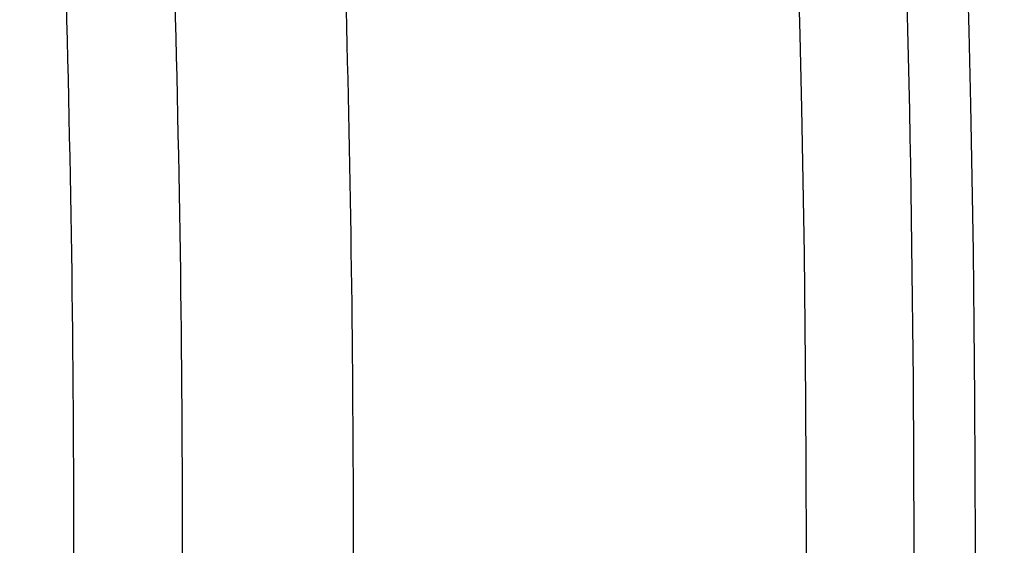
# Model space of a CAD drawing. Header units: millimetres. Extents: x 0 to 297, y 0 to 210.
# Tile 35 of 256: x 146.19864 to 146.2165, y 91.07027 to 91.0798. Entities that reach past the tile are written whole.
import ezdxf

# ---------------------------------------------------------------- set-up
doc = ezdxf.new("R2010")
doc.units = ezdxf.units.MM
doc.header["$LTSCALE"] = 16.335
doc.layers.get('0').update_dxf_attribs({"linetype": 'CONTINUOUS'})
for name, color, linetype in [('01_GLOBAL', 7, 'CONTINUOUS'), ('INTFCLR_1', 7, 'CONTINUOUS'), ('INTFCLR_144815', 7, 'CONTINUOUS')]:
    doc.layers.add(name, color=color, linetype=linetype)

msp = doc.modelspace()

# ---------------------------------------------------------------- linework, layer by layer
at = {"color": 7, "linetype": 'Continuous'}
msp.add_circle((146.8548034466, 92.13446435), 2.66, dxfattribs=at)
at = {"color": 9, "linetype": 'Continuous'}
msp.add_arc((146.8548034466, 92.13446435), 2.6259090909, 182.9674534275, 267.0325465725, dxfattribs=at)
at = {"layer": '01_GLOBAL', "color": 7, "linetype": 'Continuous'}
msp.add_circle((146.8548034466, 92.13446435), 2.695, dxfattribs=at)
at = {"layer": 'INTFCLR_1', "color": 6, "linetype": 'Continuous'}
for radius in [0.4224162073, 0.4014439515]:
    msp.add_arc((145.8396077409, 91.0702686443), radius, 270, 90.00000002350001, dxfattribs=at)
at = {"layer": 'INTFCLR_1', "color": 9, "linetype": 'Continuous'}
for centre, radius, start, end in [((145.8430307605, 91.0702693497), 0.3729410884, 346.8723352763, 13.1275089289), ((145.8429710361, 91.0702686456), 0.3699364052, 346.8756062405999, 13.1243934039), ((145.8414903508, 91.0702686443), 0.3581343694, 358.1947295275, 1.80527045), ((145.8396077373, 91.0702686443), 0.3619872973, 358.2048144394, 1.7952067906), ((145.8396077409, 91.0702686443), 0.3650864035, 358.4266729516, 1.5733270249)]:
    msp.add_arc(centre, radius, start, end, dxfattribs=at)
for points, knots in [([(146.215167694, 90.9396470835), (146.2159987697, 90.9419085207), (146.2176274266, 90.946474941), (146.2207305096, 90.9557355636), (146.2257654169, 90.97235802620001), (146.2304341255, 90.99186806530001), (146.2335169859, 91.0093050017), (146.2348129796, 91.0182086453), (146.2354818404, 91.02335838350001), (146.2370256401, 91.0362869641), (146.2386297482, 91.0583777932), (146.2383725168, 91.0844410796), (146.2371603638, 91.1013312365), (146.2363978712, 91.10913017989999), (146.2358364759, 91.11431722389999), (146.2341019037, 91.1283170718), (146.2301634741, 91.1507347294), (146.2244881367, 91.17262139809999), (146.2204287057, 91.18561168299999), (146.2189019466, 91.1902581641), (146.2165792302, 91.19710265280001), (146.2113391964, 91.2114121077), (146.2022901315, 91.2324139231), (146.191984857, 91.25225539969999), (146.1848007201, 91.2644679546), (146.1814430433, 91.2699042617), (146.1792124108, 91.2734478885), (146.1731796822, 91.2827676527), (146.1630706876, 91.2970711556), (146.1490288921, 91.31448381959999), (146.1371354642, 91.3275359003), (146.1288272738, 91.33587871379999), (146.1242335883, 91.3402958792), (146.1178598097, 91.34625301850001), (146.1089384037, 91.3540531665), (146.0992814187, 91.3616216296), (146.0931582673, 91.3659756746), (146.0901748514, 91.36797805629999), (146.0877179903, 91.3695554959), (146.0855301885, 91.370872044), (146.0836031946, 91.37188306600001), (146.0825200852, 91.3723860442), (146.0816575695, 91.37269367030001), (146.0810609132, 91.3728329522), (146.0805598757, 91.3727572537), (146.0804622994, 91.37228572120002), (146.0807027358, 91.3717645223), (146.0811202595, 91.37104224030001), (146.0817948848, 91.3701330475), (146.0826939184, 91.36902450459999), (146.0838249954, 91.3677243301), (146.0851758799, 91.36623182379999), (146.086740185, 91.3645487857), (146.0892045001, 91.3619398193), (146.0927127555, 91.3582725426), (146.0992604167, 91.35140180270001), (146.106411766, 91.3436935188), (146.1129263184, 91.3363261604), (146.1169531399, 91.331641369), (146.123428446, 91.3239507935), (146.1333417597, 91.31148785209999), (146.1463378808, 91.2933556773), (146.155744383, 91.27855323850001), (146.1619029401, 91.26801686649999), (146.1660815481, 91.2606062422), (146.1732904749, 91.2470796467), (146.1829180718, 91.22665319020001), (146.189559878, 91.2096229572), (146.192649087, 91.2007931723)], [0, 0, 0, 0, 0.0103790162, 0.0208837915, 0.0420711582, 0.08518389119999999, 0.1071959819, 0.1183353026, 0.1239410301, 0.1295663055, 0.1744258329, 0.2192337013, 0.2417180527, 0.2473539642, 0.2529903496, 0.2641931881, 0.3081223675, 0.3509244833, 0.3614867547, 0.3667496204, 0.3719934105, 0.3926231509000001, 0.4323812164, 0.470412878, 0.488854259, 0.4934078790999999, 0.4979383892, 0.5068921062, 0.5412323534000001, 0.5733304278, 0.6031976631, 0.6172528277, 0.6240454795, 0.630650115, 0.6548352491, 0.6750685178, 0.6834752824, 0.6871962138, 0.6905460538, 0.6960524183, 0.6981915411, 0.6999110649, 0.7012078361, 0.7020914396, 0.7026255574, 0.7031007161, 0.7038824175, 0.7050749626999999, 0.7066970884, 0.7087489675, 0.7112252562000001, 0.7141187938, 0.7174211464, 0.7211233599, 0.729578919, 0.7392839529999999, 0.762009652, 0.7748693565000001, 0.7816473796, 0.7886214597, 0.8181786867, 0.8502212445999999, 0.8846823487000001, 0.8936821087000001, 0.9027944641, 0.9213301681, 0.9597016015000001, 1, 1, 1, 1]), ([(146.0853256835, 91.3712686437), (146.0858354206, 91.3712685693), (146.0884302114, 91.37024205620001), (146.0914097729, 91.3684995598), (146.094679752, 91.36644225), (146.0977098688, 91.3644452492), (146.1039326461, 91.360106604), (146.1137472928, 91.3525690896), (146.1228234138, 91.3447983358), (146.1293077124, 91.3388643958), (146.1339781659, 91.33446754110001), (146.1424222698, 91.3261670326), (146.1545124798, 91.3131819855), (146.1687911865, 91.29585634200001), (146.1790766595, 91.28161812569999), (146.1852148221, 91.2723404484), (146.1874832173, 91.2688147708), (146.1908964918, 91.263408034), (146.1981971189, 91.2512666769), (146.2086731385, 91.2315369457), (146.2178781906, 91.21064109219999), (146.2232089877, 91.19640184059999), (146.2255710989, 91.18959322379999), (146.227123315, 91.18497242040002), (146.2312489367, 91.17205880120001), (146.2370185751, 91.1502981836), (146.2410247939, 91.1279970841), (146.242788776, 91.1140716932), (146.2433595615, 91.1089133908), (146.2441347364, 91.1011583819), (146.2453671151, 91.08436335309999), (146.2456287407, 91.058442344), (146.2439975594, 91.03647449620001), (146.2424282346, 91.02361998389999), (146.2417481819, 91.0184987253), (146.2404303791, 91.0096435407), (146.2372949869, 90.9922981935), (146.2325471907, 90.97289442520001), (146.2274296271, 90.95636879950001), (146.2242749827, 90.9471599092), (146.2226192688, 90.94261896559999), (146.2217743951, 90.9403701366)], [0, 0, 0, 0, 0.0031306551, 0.0166311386, 0.0214593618, 0.0268204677, 0.03892666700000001, 0.0680356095, 0.1027865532, 0.1122690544, 0.1220182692, 0.1421808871, 0.1849821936, 0.2309157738, 0.2799873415, 0.2927705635, 0.2992370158, 0.3057352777, 0.3320402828, 0.3862318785, 0.4428084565, 0.4721382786, 0.4795908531, 0.487069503, 0.5020757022, 0.562848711, 0.6251729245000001, 0.641061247, 0.6490543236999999, 0.6570463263, 0.6889269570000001, 0.7524525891, 0.8160592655, 0.8240370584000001, 0.8319876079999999, 0.8477879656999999, 0.8790177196, 0.9402188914, 0.9703170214, 0.9852457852, 1, 1, 1, 1]), ([(146.192649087, 91.2007931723), (146.1958606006, 91.19161380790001), (146.2016925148, 91.1727509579), (146.207244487, 91.1485054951), (146.2099856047, 91.1323126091), (146.2110878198, 91.12467357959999), (146.2117778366, 91.1195334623), (146.2134659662, 91.10537393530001), (146.2150886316, 91.08202445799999), (146.2148602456, 91.05859212), (146.2140091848, 91.0442666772), (146.2136200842, 91.03903900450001), (146.2129629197, 91.0312586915), (146.2111506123, 91.0146916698), (146.206931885, 90.9897134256), (146.2017743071, 90.9689710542), (146.19827327, 90.95706681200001), (146.1968531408, 90.95239866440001), (146.1942959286, 90.9443911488), (146.1888936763, 90.9289345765), (146.1802622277, 90.90786547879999), (146.171382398, 90.8897741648), (146.1656550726, 90.8792145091), (146.1635773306, 90.8754900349), (146.1604900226, 90.8700564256), (146.1538400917, 90.8588573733), (146.1432874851, 90.8427416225), (146.130351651, 90.82515020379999), (146.1210235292, 90.81367435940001), (146.1156460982, 90.8073755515), (146.113618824, 90.80502464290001), (146.1101975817, 90.8011144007), (146.1038773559, 90.7940784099), (146.096999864, 90.7867494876), (146.0907938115, 90.7802607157), (146.0870749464, 90.7763572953), (146.0841227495, 90.7731700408), (146.082218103, 90.7709636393), (146.0811689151, 90.76956887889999), (146.0807337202, 90.7688287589), (146.0804699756, 90.768297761), (146.0805812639, 90.7676067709), (146.0820539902, 90.76790723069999), (146.0836740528, 90.7686837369), (146.0866075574, 90.7702696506), (146.0894057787, 90.77205211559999), (146.0917034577, 90.7735832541), (146.0931778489, 90.7745970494), (146.0956556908, 90.77633123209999), (146.0996186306, 90.7792326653), (146.1051563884, 90.78353748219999), (146.1134349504, 90.79034993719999), (146.1208444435, 90.79699512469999), (146.1273278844, 90.803212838), (146.1319747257, 90.8077988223), (146.1403493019, 90.8164335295), (146.1522854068, 90.8298984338), (146.1663008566, 90.8478011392), (146.1763364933, 90.8624671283), (146.1823017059, 90.8720054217), (146.1845040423, 90.87562926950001), (146.1878179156, 90.8811894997), (146.1948947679, 90.8936741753), (146.2049952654, 90.9139390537), (146.2119439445, 90.93087495), (146.2151676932, 90.9396470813)], [0, 0, 0, 0, 0.0419354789, 0.08505031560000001, 0.1071497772, 0.1127379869, 0.1183317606, 0.1295131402, 0.1742263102, 0.2191466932, 0.230445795, 0.2361065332, 0.241751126, 0.2641147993, 0.3079545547, 0.3508736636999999, 0.3561840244, 0.3614616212, 0.3719139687, 0.3924297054, 0.4320526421, 0.4700131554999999, 0.4792642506, 0.483852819, 0.4884035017, 0.5062126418, 0.5400088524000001, 0.5714206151, 0.6003317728, 0.6037560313, 0.6071340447, 0.6137178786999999, 0.6261602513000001, 0.6479155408, 0.6570536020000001, 0.6648783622, 0.6711643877, 0.6757843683, 0.6774462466, 0.6786751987, 0.6794900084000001, 0.6799813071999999, 0.6813020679, 0.6842478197, 0.6888651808, 0.6950795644, 0.6987591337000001, 0.70073729, 0.7027989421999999, 0.7117993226, 0.7219139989, 0.7330405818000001, 0.7580265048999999, 0.7648041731, 0.7717766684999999, 0.7861782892, 0.816667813, 0.8493175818, 0.8841610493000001, 0.8932352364, 0.8978283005, 0.9024468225, 0.9211469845, 0.9596997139, 1, 1, 1, 1]), ([(146.0853256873, 90.7692686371), (146.0851880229, 90.76926865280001), (146.0848509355, 90.76933511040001), (146.0848682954, 90.76994105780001), (146.0852289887, 90.7705644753), (146.0858526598, 90.7714910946), (146.0868032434, 90.7726443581), (146.0886356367, 90.7747215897), (146.090803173, 90.7769929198), (146.093215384, 90.77947858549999), (146.0959839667, 90.7823063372), (146.1017014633, 90.78813019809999), (146.1087122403, 90.79541364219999), (146.1151564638, 90.8024097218), (146.1186445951, 90.80629812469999), (146.1207113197, 90.8086358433), (146.1261908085, 90.8148966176), (146.1356953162, 90.82630389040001), (146.1488811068, 90.8438006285), (146.1596415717, 90.8598377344), (146.1664241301, 90.87098636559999), (146.1695721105, 90.8763942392), (146.1716900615, 90.88010002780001), (146.1775256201, 90.8906021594), (146.1865751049, 90.9085978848), (146.1953782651, 90.9295730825), (146.2008882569, 90.9449633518), (146.2034958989, 90.9529350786), (146.2049438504, 90.9575818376), (146.2085119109, 90.96942638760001), (146.2137695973, 90.9900678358), (146.2180725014, 91.0149384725), (146.2199207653, 91.0314342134), (146.2205908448, 91.0391798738), (146.2209875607, 91.0443838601), (146.221855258, 91.0586438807), (146.2220882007, 91.0819731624), (146.2204334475, 91.1052178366), (146.2187124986, 91.1193111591), (146.218008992, 91.1244278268), (146.2168850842, 91.13203296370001), (146.2140893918, 91.1481570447), (146.2084266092, 91.17229781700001), (146.202482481, 91.1910654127), (146.1992099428, 91.20019722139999)], [0, 0, 0, 0, 0.0008731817, 0.001718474, 0.0032338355, 0.0055641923, 0.008732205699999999, 0.0127298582, 0.0231213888, 0.0286463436, 0.0346993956, 0.04822263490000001, 0.0804125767, 0.0988155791, 0.1085508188, 0.1135449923, 0.1186070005, 0.1613231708, 0.2076862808, 0.2575123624, 0.2837454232, 0.2904461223, 0.2972015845, 0.3108183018, 0.3666504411, 0.4248609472, 0.4549769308, 0.4703146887, 0.4780576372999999, 0.4858477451, 0.5487776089, 0.6130123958, 0.6457680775, 0.6540347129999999, 0.6623246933, 0.6788711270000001, 0.74464742, 0.8101273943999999, 0.8265053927, 0.8346996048, 0.8428861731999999, 0.8752668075, 0.9384714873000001, 1, 1, 1, 1])]:
    msp.add_open_spline(points, degree=3, knots=knots, dxfattribs=at)
at = {"layer": 'INTFCLR_1', "color": 6, "linetype": 'Continuous'}
for points, knots in [([(146.1150652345, 91.3712686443), (146.1142109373, 91.3712686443), (146.1157546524, 91.3683280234), (146.1170803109, 91.3667058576), (146.1192467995, 91.3638593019), (146.1219201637, 91.3606396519), (146.125337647, 91.3565305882), (146.129332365, 91.3517587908), (146.1336170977, 91.3465688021), (146.1378478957, 91.3413533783), (146.1417862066, 91.33638567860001), (146.1454017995, 91.33172329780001), (146.1486896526, 91.3273866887), (146.1516611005, 91.3233827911), (146.1543369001, 91.3197024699), (146.156743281, 91.3163299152), (146.1589048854, 91.3132456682), (146.1608385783, 91.3104414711), (146.1625660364, 91.3078989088), (146.1641084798, 91.30559694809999), (146.165490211, 91.30350884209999), (146.1667189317, 91.3016311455), (146.1678098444, 91.29994672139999), (146.1687779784, 91.29843810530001), (146.1696459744, 91.2970741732), (146.1706214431, 91.29552968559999), (146.171753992, 91.2937197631), (146.1728766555, 91.29190262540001), (146.1738510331, 91.2903096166), (146.1746912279, 91.2889253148), (146.1756155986, 91.2873892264), (146.1766371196, 91.2856754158), (146.1777643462, 91.28376355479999), (146.1790081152, 91.2816276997), (146.1803754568, 91.2792474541), (146.181880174, 91.2765877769), (146.1835347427, 91.2736124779), (146.1853542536, 91.27027563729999), (146.1873580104, 91.2665190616), (146.1895596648, 91.26228659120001), (146.1919715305, 91.2575132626), (146.194608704, 91.25211957), (146.1974929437, 91.24599442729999), (146.200642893, 91.2390039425), (146.2040752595, 91.23097719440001), (146.207802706, 91.22170867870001), (146.2118351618, 91.2109047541), (146.2161179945, 91.1983172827), (146.2203681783, 91.1842931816), (146.2242872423, 91.1694234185), (146.2276657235, 91.1543820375), (146.2304753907, 91.139299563), (146.2327156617, 91.12423570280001), (146.2343982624, 91.1091881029), (146.2355287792, 91.09419226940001), (146.236117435, 91.07923359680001), (146.2361708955, 91.0643357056), (146.2356951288, 91.04948488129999), (146.2346936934, 91.03468304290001), (146.2331693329, 91.0199420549), (146.2311191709, 91.00523224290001), (146.2285428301, 90.9905732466), (146.2254275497, 90.9759332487), (146.2217708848, 90.96133081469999), (146.2176203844, 90.94696854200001), (146.2132204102, 90.93354429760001), (146.2088852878, 90.9216267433), (146.2048596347, 90.91144843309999), (146.2011587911, 90.9027023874), (146.1977663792, 90.8951298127), (146.1946668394, 90.88853337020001), (146.1918379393, 90.88275133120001), (146.1892594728, 90.8776633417), (146.1869119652, 90.8731715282), (146.1847820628, 90.86920240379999), (146.1828538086, 90.8656918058), (146.1811073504, 90.8625765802), (146.1795253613, 90.85980462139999), (146.1780916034, 90.8573318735), (146.1767959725, 90.85512907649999), (146.1756290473, 90.853169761), (146.1745782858, 90.8514245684), (146.1736278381, 90.8498612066), (146.1727650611, 90.8484544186), (146.1719665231, 90.84716262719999), (146.1711689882, 90.84588214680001), (146.1703111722, 90.8445150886), (146.1693416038, 90.84298277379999), (146.1682509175, 90.8412753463), (146.1670226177, 90.8393723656), (146.1656376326, 90.83725160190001), (146.1640803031, 90.83489670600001), (146.1623329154, 90.8322916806), (146.1603729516, 90.82941522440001), (146.1581781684, 90.826247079), (146.1557236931, 90.8227690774), (146.1529902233, 90.81897164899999), (146.1499514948, 90.81483864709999), (146.1465806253, 90.8103557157), (146.1428687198, 90.80553486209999), (146.1388145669, 90.8003907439), (146.1344498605, 90.7949851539), (146.129996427, 90.7895765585), (146.1258273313, 90.7845911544), (146.1222457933, 90.7802900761), (146.1194492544, 90.7769295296), (146.1171773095, 90.7739602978), (146.1158081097, 90.7722877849), (146.114193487, 90.7692686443), (146.1150652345, 90.7692686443)], [0, 0, 0, 0, 0.0038604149, 0.007501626, 0.0124785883, 0.0188917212, 0.0268498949, 0.0364677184, 0.0470694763, 0.05724446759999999, 0.0668187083, 0.0757144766, 0.08390537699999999, 0.0914099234, 0.09824517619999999, 0.1044667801, 0.1101313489, 0.1152642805, 0.1198589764, 0.1240215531, 0.1277856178, 0.1311734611, 0.1341617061, 0.1368541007, 0.1392736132, 0.1414672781, 0.1451087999, 0.148921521, 0.1511192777, 0.1535471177, 0.1562389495, 0.1592204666, 0.1625628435, 0.1662680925, 0.1703891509, 0.1749670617, 0.1800766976, 0.185772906, 0.1921414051, 0.1993155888, 0.2073311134, 0.2163077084, 0.2264451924, 0.2379233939, 0.2509534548, 0.2658909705, 0.2830621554, 0.3030578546, 0.3259639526, 0.3492662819, 0.3725305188, 0.395610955, 0.4185782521, 0.4413347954, 0.4640172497, 0.4865192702, 0.5089682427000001, 0.5313242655, 0.5536477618, 0.5759939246, 0.5982772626, 0.6207472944, 0.6432362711, 0.6658996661, 0.6887559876, 0.7107777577, 0.7297237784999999, 0.7460531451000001, 0.7602331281, 0.7726347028, 0.7835467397, 0.7931663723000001, 0.8017211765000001, 0.8093215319, 0.8160683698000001, 0.8220757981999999, 0.8274205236, 0.83220661, 0.8364980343, 0.8403367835, 0.8437547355, 0.8468031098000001, 0.8495420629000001, 0.8520223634, 0.8542604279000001, 0.8564046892, 0.8588391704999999, 0.8615533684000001, 0.8645986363, 0.8679945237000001, 0.8717882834, 0.8760445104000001, 0.8807522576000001, 0.8859628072, 0.8917731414, 0.8981681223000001, 0.9051985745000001, 0.9129160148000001, 0.9213486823, 0.930543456, 0.9404096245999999, 0.9509435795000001, 0.9619432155, 0.9720502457, 0.9803711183, 0.9870628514, 0.9922716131, 0.9960607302, 1, 1, 1, 1]), ([(146.1150652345, 90.7692686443), (146.1160387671, 90.7692686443), (146.1177271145, 90.7704064), (146.1203228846, 90.771969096), (146.1232989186, 90.77413160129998), (146.1269787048, 90.7769491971), (146.1313602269, 90.7805465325), (146.136189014, 90.7847397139), (146.1410884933, 90.7892225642), (146.14571304, 90.7936536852), (146.1499506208, 90.7978758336), (146.1538079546, 90.8018604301), (146.1573032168, 90.80558744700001), (146.1604624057, 90.80905244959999), (146.1633068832, 90.8122543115), (146.1658602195, 90.8151952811), (146.1681553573, 90.81789510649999), (146.1702110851, 90.8203595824), (146.1720499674, 90.82260144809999), (146.1736917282, 90.82463420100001), (146.175161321, 90.82647923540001), (146.1764960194, 90.8281758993), (146.177810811, 90.8298661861), (146.1792115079, 90.8316888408), (146.1806985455, 90.83365031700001), (146.1821699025, 90.8356187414), (146.183615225, 90.8375779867), (146.1851191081, 90.83964462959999), (146.1867839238, 90.8419668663), (146.1886446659, 90.84460610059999), (146.1907239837, 90.84761283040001), (146.1930437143, 90.8510418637), (146.1956231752, 90.8549500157), (146.1984823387, 90.8594072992), (146.2016518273, 90.86451166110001), (146.2051614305, 90.8703758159), (146.209038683, 90.87713741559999), (146.2133125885, 90.8849785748), (146.2180078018, 90.8941127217), (146.2231555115, 90.90485947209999), (146.2286552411, 90.91737178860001), (146.2341538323, 90.9312565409), (146.2392951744, 90.9458956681), (146.2438614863, 90.9607345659), (146.2478132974, 90.9756282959), (146.2511637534, 90.9905608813), (146.2539112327, 91.0054533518), (146.2560779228, 91.020346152), (146.2576685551, 91.0351758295), (146.2586982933, 91.04996599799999), (146.2591763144, 91.0647019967), (146.2591102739, 91.07938636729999), (146.2585051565, 91.0940278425), (146.2573642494, 91.1086171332), (146.2556872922, 91.1231604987), (146.2534729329, 91.1376558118), (146.2507211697, 91.1520808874), (146.2474209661, 91.1664680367), (146.2435667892, 91.18079923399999), (146.239139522, 91.1950910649), (146.234151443, 91.20927087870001), (146.2288018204, 91.2228037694), (146.2234345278, 91.2350612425), (146.218408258, 91.24561069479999), (146.2138248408, 91.25458398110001), (146.2096571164, 91.2622864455), (146.2058775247, 91.2689320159), (146.2024553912, 91.2746998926), (146.1993628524, 91.27972662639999), (146.196567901, 91.2841272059), (146.1940471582, 91.2879852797), (146.1917761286, 91.291377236), (146.189737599, 91.2943570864), (146.1879066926, 91.29698229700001), (146.18627007, 91.2992900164), (146.1848016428, 91.3013303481), (146.183482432, 91.3031394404), (146.182221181, 91.3048484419), (146.1809100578, 91.3066048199), (146.1794654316, 91.30851560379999), (146.1779774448, 91.3104564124), (146.1764846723, 91.31237679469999), (146.1749729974, 91.3142966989), (146.1733137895, 91.3163746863), (146.1714604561, 91.3186595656), (146.1693845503, 91.3211749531), (146.1670661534, 91.32393152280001), (146.1644777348, 91.32694376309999), (146.1615962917, 91.33021938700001), (146.1583918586, 91.3337681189), (146.154841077, 91.33758842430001), (146.1509238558, 91.34167085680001), (146.1466153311, 91.3459997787), (146.1419164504, 91.35053715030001), (146.1369054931, 91.3551583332), (146.1319289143, 91.35951049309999), (146.1273729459, 91.3632762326), (146.1235388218, 91.3662278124), (146.1204516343, 91.36848349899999), (146.1177826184, 91.37009623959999), (146.1160568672, 91.3712686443), (146.1150652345, 91.3712686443)], [0, 0, 0, 0, 0.0042187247, 0.0081401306, 0.0133978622, 0.0200459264, 0.0282638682, 0.0379443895, 0.0477615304, 0.05703690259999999, 0.0656973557, 0.0736821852, 0.0810680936, 0.0878383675, 0.0940009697, 0.0996271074, 0.1047154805, 0.1093563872, 0.1135342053, 0.1172803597, 0.1206792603, 0.1237557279, 0.1266349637, 0.1299589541, 0.1337168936, 0.1373013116, 0.1406085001, 0.1442672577, 0.148377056, 0.1529904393, 0.1582606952, 0.164218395, 0.1709303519, 0.1785521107, 0.1871652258, 0.1969659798, 0.2081658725, 0.2209392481, 0.2356613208, 0.2526660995, 0.2725685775, 0.2948769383, 0.3173640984, 0.3397873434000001, 0.3621386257, 0.3841211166, 0.4060891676, 0.4277469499, 0.4493218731, 0.470705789, 0.4919793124, 0.5131981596, 0.5343255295, 0.5554668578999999, 0.5765984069, 0.5977513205, 0.6189954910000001, 0.6402209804, 0.6617015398, 0.6832900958, 0.7050415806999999, 0.7268239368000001, 0.7463339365, 0.7630160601, 0.7774553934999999, 0.7899931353, 0.8009638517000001, 0.8105830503, 0.8190545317, 0.8265380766, 0.8331730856, 0.8390248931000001, 0.8442268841, 0.8488182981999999, 0.8528943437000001, 0.8564866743, 0.8597116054, 0.8625968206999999, 0.8656908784, 0.8692094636, 0.8729771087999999, 0.8762884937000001, 0.879749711, 0.8835661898, 0.8878115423, 0.8924986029, 0.8976989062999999, 0.9034198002, 0.9097088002, 0.9166034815, 0.9241390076, 0.9323094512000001, 0.9411199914, 0.9506041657, 0.9606137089, 0.9706541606, 0.9792553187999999, 0.9862062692, 0.9916647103, 0.9957028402, 1, 1, 1, 1])]:
    msp.add_open_spline(points, degree=3, knots=knots, dxfattribs=at)
at = {"layer": 'INTFCLR_144815', "color": 6, "linetype": 'Continuous'}
for radius in [0.4466793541, 0.4256665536]:
    msp.add_circle((145.8396077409, 91.0702686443), radius, dxfattribs=at)
for radius, start, end in [(0.6157754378, 313.9937911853, 154.5150993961), (0.5947754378, 312.9543589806, 154.5144414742), (0.5751005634, 282.2440355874, 71.2863570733), (0.4537777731, 308.490992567, 51.50900743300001)]:
    msp.add_arc((145.8396077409, 91.0702686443), radius, start, end, dxfattribs=at)
at = {"layer": 'INTFCLR_144815', "color": 9, "linetype": 'Continuous'}
for centre, radius, start, end in [((145.8396077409, 91.0702686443), 0.5712784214, 292.4997540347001, 54.0964566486), ((145.8396102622, 91.0702698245), 0.5153523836, 292.4997540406, 54.09645665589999), ((145.8396077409, 91.0702686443), 0.450734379, 313.8592910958, 46.1407088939)]:
    msp.add_arc(centre, radius, start, end, dxfattribs=at)
at = {"layer": 'INTFCLR_144815', "color": 6, "linetype": 'Continuous'}
for points, knots in [([(146.2625648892, 91.0702686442), (146.2625648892, 91.0724684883), (146.262532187, 91.0768687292), (146.2623850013, 91.08346881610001), (146.2621395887, 91.09006891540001), (146.2617957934, 91.0966690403), (146.2613534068, 91.1032690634), (146.2608121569, 91.10986895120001), (146.260171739, 91.11646838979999), (146.2594317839, 91.123067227), (146.2585919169, 91.1296649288), (146.2576516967, 91.13626118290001), (146.2566107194, 91.14285515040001), (146.2554685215, 91.14944622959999), (146.2542247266, 91.1560332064), (146.2528788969, 91.1626151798), (146.2514307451, 91.1691905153), (146.2498799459, 91.1757578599), (146.2482264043, 91.18231502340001), (146.2464700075, 91.1888601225), (146.2446109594, 91.1953903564), (146.2426494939, 91.20190318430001), (146.240586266, 91.20839506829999), (146.2384220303, 91.2148626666), (146.2361580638, 91.2213016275), (146.2337958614, 91.2277076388), (146.2313375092, 91.2340755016), (146.2287855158, 91.2403997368), (146.2261430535, 91.24667412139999), (146.223413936, 91.2528919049), (146.2206027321, 91.25904570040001), (146.2177148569, 91.2651274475), (146.2147566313, 91.2711284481), (146.2117353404, 91.27703939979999), (146.2086592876, 91.28285042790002), (146.2055378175, 91.2885511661), (146.2023813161, 91.29413085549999), (146.1992011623, 91.29957850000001), (146.1960096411, 91.3048830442), (146.1928197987, 91.3100336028), (146.1896452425, 91.3150197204), (146.1864998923, 91.3198316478), (146.1833976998, 91.3244606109), (146.1803523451, 91.32889905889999), (146.1773769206, 91.3331408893), (146.1744836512, 91.33718159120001), (146.1716836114, 91.34101837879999), (146.1689866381, 91.3446500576), (146.1664013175, 91.3480768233), (146.1639350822, 91.3512999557), (146.1615937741, 91.3543222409), (146.1593814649, 91.35714805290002), (146.1573002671, 91.3597834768), (146.1553509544, 91.36223545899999), (146.1535333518, 91.3645113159), (146.1518468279, 91.3666181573), (146.1502903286, 91.36856289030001), (146.148862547, 91.37035208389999), (146.1475620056, 91.3719918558), (146.1463872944, 91.3734878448), (146.1453367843, 91.3748448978), (146.1444092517, 91.3760686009), (146.1436017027, 91.3771608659), (146.1429160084, 91.3781339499), (146.1423391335, 91.37896735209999), (146.1418093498, 91.3798985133), (146.141227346, 91.3805648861), (146.1412445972, 91.3817629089), (146.1415550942, 91.3817685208)], [0, 0, 0, 0, 0.0193188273, 0.0386418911, 0.05797372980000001, 0.0773181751, 0.0966800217, 0.1160624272, 0.1354702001, 0.1549057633, 0.1743738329, 0.1938759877, 0.2134167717, 0.2329964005, 0.2526187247, 0.2722829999, 0.2919923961, 0.3117443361, 0.3315407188, 0.3513772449, 0.37125414, 0.391164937, 0.4111075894, 0.4310729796, 0.4510561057, 0.4710451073, 0.4910305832, 0.5109984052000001, 0.5309330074, 0.5508166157, 0.5706284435, 0.590344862, 0.6099392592, 0.6293819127, 0.6486401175, 0.6676780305, 0.6864570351, 0.7049360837, 0.7230721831, 0.7408210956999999, 0.7581383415, 0.7749801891, 0.7913047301, 0.8070730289, 0.822250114, 0.8368060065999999, 0.8507161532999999, 0.8639624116, 0.8765312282, 0.8884132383, 0.8996029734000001, 0.9101049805, 0.9199296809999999, 0.9290934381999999, 0.9376135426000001, 0.9455077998, 0.9527934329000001, 0.9594885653, 0.9656100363, 0.9711731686, 0.9761922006, 0.9806816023, 0.9846553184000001, 0.9881278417, 0.9911127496, 0.9936230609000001, 0.9972727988, 1, 1, 1, 1]), ([(146.1515348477, 90.7587687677), (146.1512150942, 90.7587746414), (146.1512119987, 90.7600070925), (146.1517859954, 90.7606977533), (146.1523169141, 90.7616585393), (146.1528921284, 90.7625183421), (146.1535763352, 90.7635215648), (146.1543814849, 90.7646472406), (146.15530592, 90.76590779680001), (146.1563525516, 90.76730531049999), (146.1575225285, 90.7688454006), (146.1588179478, 90.7705337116), (146.1602417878, 90.77237807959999), (146.1617966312, 90.7743862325), (146.1634827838, 90.7765637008), (146.1652973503, 90.7789125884), (146.1672357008, 90.7814334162), (146.169295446, 90.7841302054), (146.1714790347, 90.7870140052), (146.1737896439, 90.7900978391), (146.1762240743, 90.7933873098), (146.1787743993, 90.79688231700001), (146.1814309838, 90.80058082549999), (146.1841860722, 90.80448380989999), (146.1870298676, 90.8085896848), (146.1899514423, 90.8128953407), (146.1929388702, 90.81739609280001), (146.195979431, 90.82208572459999), (146.1990598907, 90.82695665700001), (146.2021667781, 90.832000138), (146.2052866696, 90.837206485), (146.2084064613, 90.8425653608), (146.2115136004, 90.84806604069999), (146.2145962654, 90.85369765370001), (146.2176434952, 90.85944939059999), (146.2206452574, 90.86531064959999), (146.2235925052, 90.87127120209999), (146.2264771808, 90.8773212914), (146.2292921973, 90.88345171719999), (146.2320314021, 90.88965389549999), (146.2346894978, 90.8959198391), (146.2372619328, 90.9022420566), (146.2397453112, 90.90861474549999), (146.2421317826, 90.9150191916), (146.2444188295, 90.9214479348), (146.2466074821, 90.92790255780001), (146.2487002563, 90.9343910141), (146.2506975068, 90.9409155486), (146.2525965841, 90.9474680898), (146.2543963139, 90.95404485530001), (146.2560946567, 90.9606375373), (146.2576905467, 90.9672398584), (146.2591843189, 90.9738506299), (146.2605765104, 90.98046966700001), (146.2618676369, 90.9870969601), (146.2630580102, 90.99373176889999), (146.2641477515, 91.00037227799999), (146.2651369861, 91.0070162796), (146.2660260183, 91.0136624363), (146.2668152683, 91.02031037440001), (146.2675051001, 91.0269596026), (146.2680958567, 91.03360976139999), (146.2685878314, 91.0402603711), (146.2689813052, 91.04691137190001), (146.269276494, 91.05356251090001), (146.2694735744, 91.0602138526), (146.2695726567, 91.0668651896), (146.2695738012, 91.07351660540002), (146.2694770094, 91.08016791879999), (146.2692822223, 91.0868192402), (146.2689893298, 91.0934703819), (146.2685981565, 91.1001213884), (146.2681084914, 91.10677196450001), (146.2675200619, 91.1134219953), (146.2668325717, 91.12007108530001), (146.2660456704, 91.1267189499), (146.2651589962, 91.1333650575), (146.2641721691, 91.140008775), (146.2630848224, 91.1466492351), (146.2618965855, 91.1532855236), (146.2606070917, 91.1599166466), (146.2592161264, 91.1665408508), (146.2577236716, 91.1731557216), (146.25612979, 91.17975889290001), (146.2544344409, 91.1863486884), (146.2526374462, 91.19292404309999), (146.2507388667, 91.199483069), (146.2487392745, 91.2060224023), (146.2466397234, 91.21253772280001), (146.2444415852, 91.21902445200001), (146.2421464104, 91.2254781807), (146.2397562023, 91.2318939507), (146.2372735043, 91.23826617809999), (146.2347014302, 91.24458873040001), (146.2320437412, 91.2508548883), (146.2293049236, 91.2570573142), (146.2264902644, 91.2631880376), (146.2236059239, 91.2692384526), (146.220658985, 91.2751993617), (146.2176574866, 91.2810610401), (146.2146104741, 91.2868132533), (146.211527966, 91.2924454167), (146.2084209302, 91.29794670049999), (146.2053011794, 91.3033062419), (146.2021812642, 91.3085133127), (146.1990742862, 91.31355757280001), (146.1959936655, 91.31842933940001), (146.1929528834, 91.3231198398), (146.189965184, 91.32762147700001), (146.187043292, 91.3319280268), (146.1841991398, 91.3360347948), (146.1814436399, 91.339938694), (146.1787864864, 91.34363828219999), (146.1762360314, 91.34713370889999), (146.1737992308, 91.3504265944), (146.1714816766, 91.35351982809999), (146.1692876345, 91.3564173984), (146.1672201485, 91.3591241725), (146.1652811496, 91.36164570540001), (146.1634716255, 91.36398800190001), (146.1617917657, 91.3661573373), (146.1602410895, 91.3681601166), (146.1588186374, 91.3700026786), (146.1575230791, 91.3716911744), (146.1563528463, 91.37323156), (146.1553062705, 91.3746291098), (146.1543814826, 91.3758897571), (146.1535770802, 91.37701559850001), (146.1528902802, 91.3780187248), (146.1523225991, 91.3788790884), (146.1518630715, 91.37966964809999), (146.151402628, 91.3804116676), (146.1510534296, 91.3817596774), (146.1515348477, 91.3817685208)], [0, 0, 0, 0, 0.0014103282, 0.0032894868, 0.0045784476, 0.006109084, 0.0078878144, 0.009921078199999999, 0.0122159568, 0.0147800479, 0.0176210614, 0.0207450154, 0.0241645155, 0.0278962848, 0.0319450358, 0.0363094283, 0.0409856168, 0.0459681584, 0.0512740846, 0.0569372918, 0.0629614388, 0.06932079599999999, 0.0760170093, 0.0830428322, 0.09038864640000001, 0.09804223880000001, 0.1059886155, 0.1142106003, 0.1226891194, 0.1314036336, 0.1403327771, 0.1494548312, 0.1587482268, 0.1681920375, 0.1777662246, 0.1874518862, 0.1972313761, 0.2070885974, 0.2170088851, 0.2269790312, 0.2369874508, 0.247023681, 0.2570780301, 0.2671479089, 0.2771627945, 0.2871678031, 0.297203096, 0.3072268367, 0.3172573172, 0.3272873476, 0.3372951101, 0.3472786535, 0.3572404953, 0.3671820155, 0.3771057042, 0.38701475, 0.3969071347, 0.4067804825, 0.4166362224, 0.4264761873, 0.4363022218, 0.4461151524, 0.4559173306, 0.4657100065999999, 0.4754958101, 0.4852761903, 0.4950537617, 0.5048299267, 0.514607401, 0.5243876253, 0.5341732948, 0.5439658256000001, 0.5537677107, 0.5635801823, 0.5734055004, 0.5832449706, 0.5931003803, 0.6029729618, 0.6128636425, 0.6227732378, 0.6327028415, 0.6426530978, 0.6526214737, 0.6626060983, 0.6726078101, 0.6826271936, 0.6926651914, 0.7027189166, 0.7127821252, 0.7228511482, 0.7329216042, 0.7429877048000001, 0.7530428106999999, 0.7630790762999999, 0.7730874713, 0.7830577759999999, 0.7929782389, 0.8028356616, 0.8126154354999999, 0.8223014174, 0.8318761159, 0.8413205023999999, 0.8506146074, 0.8597374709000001, 0.8686675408, 0.8773831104, 0.8858627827, 0.8940860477, 0.9020337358, 0.9096886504, 0.9170358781, 0.9240630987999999, 0.9307608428, 0.9371226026, 0.9431446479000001, 0.9488258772, 0.9541674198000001, 0.9591725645, 0.9638462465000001, 0.9681947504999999, 0.9722253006, 0.9759458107, 0.979364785, 0.9824904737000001, 0.9853313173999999, 0.9878955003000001, 0.9901906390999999, 0.9922241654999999, 0.994002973, 0.9955336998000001, 0.9968227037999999, 0.9978766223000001, 1, 1, 1, 1]), ([(146.1221340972, 91.3712686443), (146.121854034, 91.3712686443), (146.1217650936, 91.3702108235), (146.1224894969, 91.3693788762), (146.123367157, 91.3678782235), (146.1247612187, 91.36609387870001), (146.1265613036, 91.3637862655), (146.128808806, 91.3610382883), (146.13150356, 91.35777147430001), (146.1346511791, 91.3539703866), (146.1382867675, 91.3495479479), (146.1424048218, 91.3444666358), (146.14699477, 91.3386792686), (146.1520315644, 91.33214766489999), (146.1574486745, 91.3248776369), (146.1631935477, 91.3168507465), (146.1691616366, 91.3081205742), (146.17527173, 91.2987121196), (146.1814126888, 91.28870824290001), (146.1874988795, 91.2781675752), (146.1934387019, 91.26717947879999), (146.1991667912, 91.2558081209), (146.2046200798, 91.244134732), (146.2097609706, 91.2322084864), (146.2145518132, 91.2200965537), (146.2189754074, 91.2078325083), (146.2230148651, 91.1954622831), (146.226661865, 91.18301775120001), (146.2299164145, 91.1705130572), (146.2327714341, 91.1579940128), (146.2352383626, 91.1454361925), (146.2373125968, 91.1328888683), (146.2390034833, 91.1203246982), (146.2403109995, 91.1077833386), (146.2412405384, 91.0952555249), (146.2417956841, 91.0827526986), (146.2419187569, 91.0744270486), (146.2419187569, 91.0702686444)], [0, 0, 0, 0, 0.0025344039, 0.005901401, 0.0109295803, 0.0177704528, 0.0265540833, 0.0373505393, 0.04991676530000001, 0.0648695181, 0.0820131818, 0.1017234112, 0.1240566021, 0.1488553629, 0.1763609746, 0.2060970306, 0.2381748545, 0.2720515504, 0.3076064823, 0.3443876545, 0.3821831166, 0.4206251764, 0.4595934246, 0.4987613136, 0.5381325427, 0.5774437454, 0.6167240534, 0.6558745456, 0.6947773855, 0.7336358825, 0.7720551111, 0.8105726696, 0.8487051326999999, 0.8867612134, 0.9246626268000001, 0.9623689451, 1, 1, 1, 1]), ([(146.1616919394, 91.3712686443), (146.1613689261, 91.3712686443), (146.161354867, 91.3700255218), (146.1618990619, 91.3693139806), (146.1624036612, 91.3683331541), (146.1629511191, 91.3674540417), (146.1636029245, 91.3664290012), (146.1643702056, 91.3652789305), (146.1652510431, 91.3639918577), (146.1662478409, 91.3625660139), (146.1673615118, 91.3609958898), (146.1685933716, 91.35927662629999), (146.1699443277, 91.3574028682), (146.1714151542, 91.35536903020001), (146.1730061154, 91.3531695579), (146.1747171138, 91.35079874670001), (146.1765473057, 91.34825122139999), (146.1784952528, 91.3455217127), (146.1805585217, 91.34260561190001), (146.1827337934, 91.3394988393), (146.1850166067, 91.33619825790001), (146.187401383, 91.332701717), (146.1898813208, 91.3290083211), (146.1924484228, 91.32511854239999), (146.1950935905, 91.32103426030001), (146.1978067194, 91.31675882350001), (146.2005768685, 91.3122970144), (146.2033924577, 91.3076549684), (146.2062415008, 91.3028400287), (146.2091118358, 91.2978605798), (146.2119913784, 91.29272580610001), (146.2148683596, 91.2874454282), (146.2177314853, 91.2820295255), (146.2205700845, 91.27648833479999), (146.2233742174, 91.2708320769), (146.2261347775, 91.2650707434), (146.2288435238, 91.2592139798), (146.2314930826, 91.2532710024), (146.2340769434, 91.24725050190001), (146.2365894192, 91.2411606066), (146.2390255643, 91.2350089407), (146.2413812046, 91.22880240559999), (146.2436527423, 91.2225475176), (146.2458372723, 91.21624994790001), (146.2479322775, 91.2099152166), (146.2499358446, 91.2035479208), (146.2518463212, 91.19715263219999), (146.2536625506, 91.1907330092), (146.255383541, 91.184292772), (146.2570086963, 91.17783475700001), (146.2585375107, 91.17136193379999), (146.2599697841, 91.16487642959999), (146.261305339, 91.1583806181), (146.262544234, 91.1518760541), (146.2636865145, 91.1453645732), (146.2647323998, 91.1388472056), (146.265682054, 91.1323253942), (146.2665357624, 91.1257998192), (146.2672937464, 91.1192715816), (146.2679563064, 91.1127410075), (146.2685236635, 91.1062089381), (146.2689960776, 91.09967549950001), (146.2693737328, 91.09314134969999), (146.2696568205, 91.0866064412), (146.2698454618, 91.08007129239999), (146.2699397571, 91.07353577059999), (146.2699397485, 91.0670003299), (146.2698454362, 91.06046482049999), (146.2696567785, 91.053929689), (146.2693736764, 91.0473948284), (146.2689960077, 91.0408607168), (146.2685235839, 91.0343273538), (146.2679562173, 91.0277953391), (146.2672936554, 91.0212648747), (146.2665356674, 91.0147367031), (146.2656819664, 91.0082112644), (146.2647323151, 91.0016895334), (146.263686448, 90.9951723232), (146.2625441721, 90.9886608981), (146.2613053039, 90.982156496), (146.2599697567, 90.975660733), (146.2585375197, 90.9691753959), (146.257008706, 90.96270257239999), (146.2553835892, 90.9562447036), (146.2536625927, 90.949804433), (146.2518464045, 90.94338494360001), (146.2499359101, 90.9369895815), (146.2479323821, 90.9306223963), (146.2458373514, 90.92428757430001), (146.2436528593, 90.9179901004), (146.2413812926, 90.9117351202), (146.2390256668, 90.90552861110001), (146.2365895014, 90.899376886), (146.2340770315, 90.8932869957), (146.2314931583, 90.88726645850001), (146.2288435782, 90.88132342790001), (146.2261348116, 90.875466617), (146.2233742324, 90.86970524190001), (146.2205700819, 90.8640489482), (146.2177314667, 90.8585077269), (146.2148683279, 90.8530918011), (146.2119913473, 90.8478114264), (146.2091118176, 90.84267667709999), (146.2062415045, 90.8376972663), (146.2033924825, 90.8328823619), (146.200576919, 90.82824035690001), (146.1978068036, 90.82377859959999), (146.1950937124, 90.8195032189), (146.1924485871, 90.815418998), (146.1898815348, 90.8115292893), (146.1874016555, 90.8078359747), (146.1850169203, 90.8043394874), (146.1827341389, 90.8010389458), (146.1805588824, 90.7979321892), (146.1784956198, 90.79501609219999), (146.1765476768, 90.7922865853), (146.1747174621, 90.7897390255), (146.1730064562, 90.78736820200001), (146.1714154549, 90.7851686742), (146.1699446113, 90.78313481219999), (146.1685936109, 90.7812609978), (146.1673617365, 90.7795417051), (146.1662480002, 90.7779715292), (146.1652512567, 90.7765456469), (146.1643701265, 90.7752585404), (146.1636036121, 90.7741083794), (146.1629493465, 90.7730834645), (146.1624091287, 90.7722038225), (146.1619724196, 90.7713972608), (146.1615362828, 90.7706337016), (146.1612048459, 90.7692686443), (146.1616919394, 90.7692686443)], [0, 0, 0, 0, 0.0014863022, 0.0034583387, 0.00480742, 0.0064070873, 0.008263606, 0.0103831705, 0.0127725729, 0.0154385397, 0.018388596, 0.0216299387, 0.0251705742, 0.0290176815, 0.0331791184, 0.0376612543, 0.0424708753, 0.0476126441, 0.053091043, 0.05890788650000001, 0.0650637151, 0.071556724, 0.0783824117, 0.08553378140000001, 0.09300120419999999, 0.1007725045, 0.1088330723, 0.1171662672, 0.125753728, 0.1345758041, 0.1436120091, 0.1528416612, 0.1622443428, 0.1717998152, 0.1814887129, 0.1912927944, 0.2011949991, 0.2111795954, 0.2212322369, 0.2313400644, 0.2414915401, 0.251676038, 0.2618853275, 0.272110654, 0.2823462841, 0.2925853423, 0.3028240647, 0.3130572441, 0.3232827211, 0.3334966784, 0.3436983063, 0.353884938, 0.364056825, 0.3742120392, 0.3843517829, 0.3944749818, 0.4045834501, 0.4146764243, 0.4247563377, 0.4348229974, 0.4448791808, 0.4549248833, 0.4649631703, 0.4749943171, 0.4850215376, 0.4950452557, 0.505068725, 0.5150924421, 0.5251196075, 0.5351507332, 0.5451888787, 0.5552345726, 0.5652905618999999, 0.5753571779, 0.5854368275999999, 0.5955298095, 0.6056379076, 0.615761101, 0.6259004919, 0.6360558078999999, 0.6462271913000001, 0.6564139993, 0.6666151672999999, 0.6768294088, 0.6870543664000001, 0.6972879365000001, 0.7075261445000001, 0.7177656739, 0.7280008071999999, 0.7382265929, 0.7484354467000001, 0.7586203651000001, 0.7687717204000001, 0.7788795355, 0.7889322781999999, 0.7989169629, 0.8088192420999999, 0.8186233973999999, 0.8283123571, 0.8378678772, 0.8472706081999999, 0.8565002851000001, 0.8655364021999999, 0.8743584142, 0.8829458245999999, 0.8912789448, 0.8993394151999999, 0.9071106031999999, 0.9145779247, 0.9217291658, 0.9285546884, 0.9350475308, 0.9412033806, 0.9470201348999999, 0.9524985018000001, 0.9576403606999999, 0.9624499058, 0.9669322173, 0.9710936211, 0.9749409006, 0.978481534, 0.9817230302, 0.984673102, 0.9873392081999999, 0.9897286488, 0.9918483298, 0.9937048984, 0.9953046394, 0.9966537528, 0.9977587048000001, 1, 1, 1, 1]), ([(146.270839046, 91.0702686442), (146.270839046, 91.07261615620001), (146.2708026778, 91.0773117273), (146.2706389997, 91.08435450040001), (146.2703661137, 91.0913966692), (146.2699838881, 91.09843787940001), (146.2694921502, 91.1054776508), (146.2688906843, 91.1125154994), (146.2681792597, 91.1195506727), (146.2673576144, 91.12658245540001), (146.2664255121, 91.1336097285), (146.2653827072, 91.14063140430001), (146.2642290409, 91.1476458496), (146.2629643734, 91.1546514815), (146.2615887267, 91.161646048), (146.2601021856, 91.16862733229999), (146.2585050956, 91.1755923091), (146.2567979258, 91.1825379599), (146.2549815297, 91.1894603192), (146.2530569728, 91.1963553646), (146.2510258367, 91.2032180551), (146.2488900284, 91.2100432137), (146.2466520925, 91.21682466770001), (146.2443151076, 91.2235558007), (146.2418829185, 91.2302290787), (146.2393601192, 91.2368363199), (146.2367521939, 91.2433685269), (146.2340656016, 91.2498158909), (146.231307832, 91.2561678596), (146.2284874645, 91.2624131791), (146.2256141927, 91.2685399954), (146.2226988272, 91.2745359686), (146.2197532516, 91.2803884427), (146.2167903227, 91.2860846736), (146.2138237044, 91.29161211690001), (146.2108676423, 91.2969587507), (146.2079367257, 91.30211334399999), (146.2050455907, 91.3070657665), (146.2022085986, 91.31180727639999), (146.1994395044, 91.3163307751), (146.1967511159, 91.3206310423), (146.194155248, 91.3247044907), (146.1916626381, 91.3285490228), (146.1892828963, 91.3321638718), (146.1870237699, 91.3355504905), (146.1848909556, 91.3387125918), (146.1828881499, 91.3416558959), (146.1810177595, 91.3443870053), (146.1792812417, 91.3469128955), (146.1776794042, 91.3492405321), (146.1762125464, 91.35137665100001), (146.1748806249, 91.35332778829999), (146.1736832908, 91.3550995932), (146.17262015, 91.35669870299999), (146.1716900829, 91.35812678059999), (146.1708931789, 91.3593995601), (146.17022483, 91.36048863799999), (146.1695787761, 91.36171278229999), (146.1689756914, 91.3625587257), (146.1687748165, 91.36413347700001), (146.1691690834, 91.36414035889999)], [0, 0, 0, 0, 0.02225245, 0.0445093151, 0.0667750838, 0.0890537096, 0.1113496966, 0.1336661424, 0.1560071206, 0.1783746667, 0.2007723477, 0.2232005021, 0.2456615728, 0.2681539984, 0.2906786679, 0.3132316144, 0.3358115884, 0.3584115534, 0.3810274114, 0.4036483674, 0.4262663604, 0.4488666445, 0.4714362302, 0.493956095, 0.516405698, 0.5387611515, 0.5609948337, 0.5830754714, 0.6049679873, 0.6266337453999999, 0.648030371, 0.6691122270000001, 0.6898308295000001, 0.7101353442, 0.7299737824, 0.7492942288, 0.7680459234, 0.7861801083, 0.8036519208, 0.8204214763, 0.8364545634, 0.8517244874, 0.8662078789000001, 0.8798864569, 0.8927486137, 0.9047971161, 0.9160413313, 0.9264952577, 0.9361748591, 0.945097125, 0.9532791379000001, 0.9607380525, 0.9674902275, 0.9735510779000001, 0.9789355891, 0.9836595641, 0.9877384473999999, 0.9911880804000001, 0.9962621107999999, 1, 1, 1, 1]), ([(146.2915000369, 91.0702686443), (146.2915000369, 91.0747307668), (146.2913603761, 91.0836597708), (146.2907329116, 91.09704892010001), (146.2896849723, 91.1104339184), (146.288214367, 91.12381115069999), (146.2863175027, 91.1371756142), (146.2839919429, 91.1505193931), (146.2812336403, 91.16383047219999), (146.2780413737, 91.1770934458), (146.2744139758, 91.1902873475), (146.2703552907, 91.2033859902), (146.2658713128, 91.21635514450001), (146.2609768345, 91.22915374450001), (146.2556920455, 91.24172989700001), (146.2500508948, 91.2540250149), (146.2440962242, 91.26596767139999), (146.2378895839, 91.27747954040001), (146.2315062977, 91.2884748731), (146.2250357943, 91.2988658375), (146.2185803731, 91.308569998), (146.2122471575, 91.3175136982), (146.2061431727, 91.3256426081), (146.2003622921, 91.33292225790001), (146.1949878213, 91.33934700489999), (146.1900767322, 91.3449283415), (146.1856691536, 91.3496998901), (146.1817857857, 91.3537000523), (146.1784327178, 91.35698725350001), (146.1756088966, 91.3595785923), (146.1733015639, 91.36160173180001), (146.1712894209, 91.36304769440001), (146.1699601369, 91.3641541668), (146.1691690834, 91.36414035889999)], [0, 0, 0, 0, 0.0408499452, 0.0817377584, 0.1226908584, 0.1637418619, 0.2049215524, 0.2462459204, 0.2877224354, 0.329349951, 0.3711123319, 0.4129705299, 0.4548685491, 0.4967167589, 0.5383929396, 0.579731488, 0.6205367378, 0.6605415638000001, 0.6994421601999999, 0.7369113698, 0.7725873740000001, 0.8061275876, 0.8372253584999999, 0.8656390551, 0.8912193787, 0.9139002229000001, 0.9336943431, 0.9506758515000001, 0.9649483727, 0.9766362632, 0.9858655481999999, 0.9927569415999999, 1, 1, 1, 1]), ([(146.2419187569, 91.0702686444), (146.2419187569, 91.06613607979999), (146.2417972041, 91.05786639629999), (146.2412501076, 91.0454639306), (146.2403370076, 91.0330611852), (146.2390551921, 91.0206591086), (146.2374020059, 91.0082597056), (146.2353745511, 90.9958666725), (146.2329686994, 90.9834856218), (146.2301810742, 90.97112470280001), (146.2270107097, 90.95879507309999), (146.2234550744, 90.94651340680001), (146.2195175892, 90.9342992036), (146.2152018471, 90.92217797), (146.2105195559, 90.91018200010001), (146.2054865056, 90.8983497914), (146.2001294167, 90.88672936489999), (146.1944851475, 90.87537681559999), (146.1886034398, 90.864358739), (146.1825493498, 90.85374803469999), (146.1764022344, 90.8436226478), (146.1702548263, 90.83406187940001), (146.1642079, 90.8251386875), (146.1583638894, 90.81691313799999), (146.1528175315, 90.8094256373), (146.1476486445, 90.8026921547), (146.1429171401, 90.7967071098), (146.1386605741, 90.79144619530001), (146.1349015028, 90.7868682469), (146.1316394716, 90.7829304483), (146.1288735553, 90.7795769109), (146.1265811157, 90.7767756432), (146.1247678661, 90.7744523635), (146.1233636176, 90.77265634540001), (146.1224842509, 90.77114967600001), (146.1217601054, 90.7703143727), (146.1218564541, 90.7692686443), (146.1221340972, 90.7692686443)], [0, 0, 0, 0, 0.0373969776, 0.0748305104, 0.1123278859, 0.1499208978, 0.1876426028, 0.2255106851, 0.2635438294, 0.3017616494, 0.3401610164, 0.3787310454, 0.4174490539, 0.4562752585, 0.4951477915, 0.5339633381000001, 0.5726158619, 0.6109244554, 0.6486768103, 0.6856239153, 0.7214601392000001, 0.7558561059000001, 0.7884730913, 0.8189949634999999, 0.8471589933, 0.8727898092, 0.8958085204, 0.9161981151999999, 0.9340282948, 0.9494114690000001, 0.9624736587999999, 0.9733586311, 0.9821878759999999, 0.9890812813, 0.9941468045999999, 0.9974875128, 1, 1, 1, 1])]:
    msp.add_open_spline(points, degree=3, knots=knots, dxfattribs=at)

doc.saveas('drawing.dxf')
